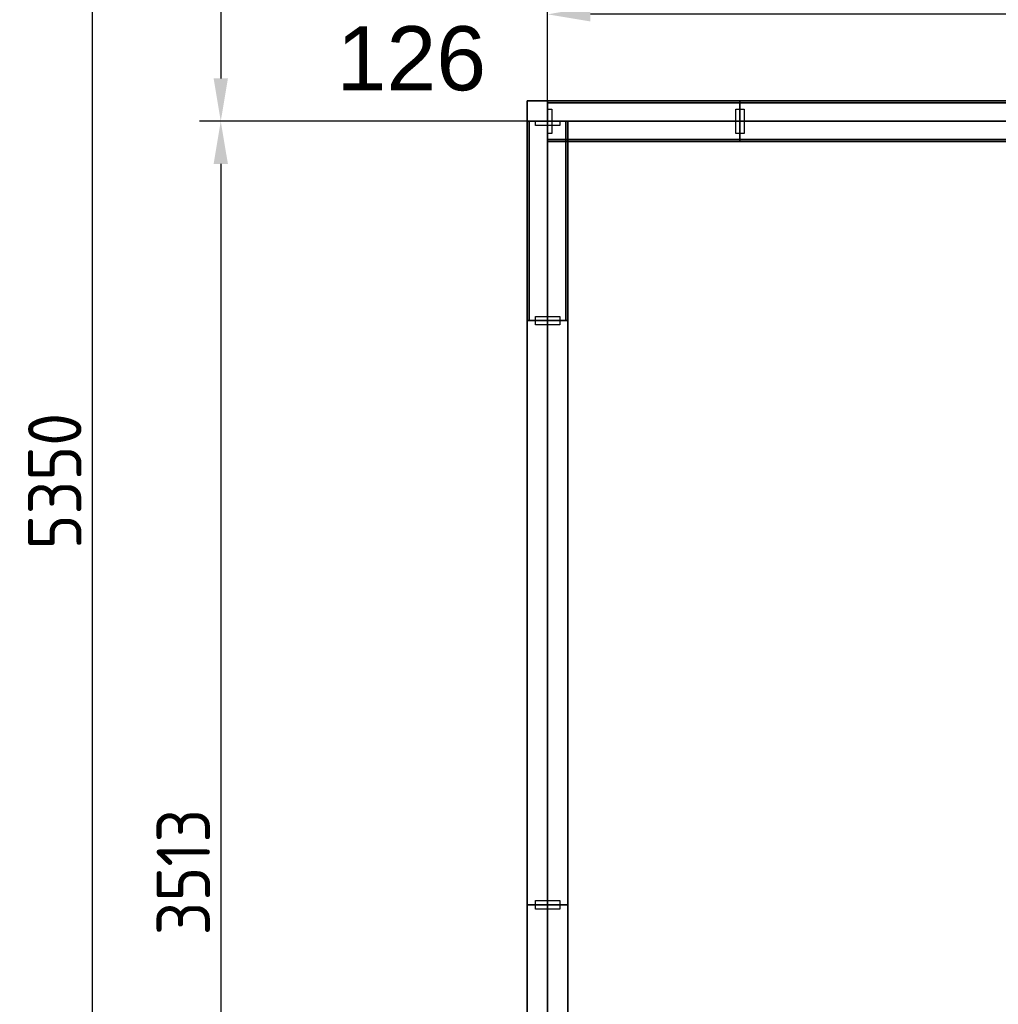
# Model space of a CAD drawing. Extents: x 3165 to 57695, y -7842 to 39081.
# Tile 9 of 248: x 8782 to 11071, y 20929 to 23233. Entities that reach past the tile are written whole.
import ezdxf
from ezdxf.enums import TextEntityAlignment as Align

# ---------------------------------------------------------------- set-up
doc = ezdxf.new("R2010")
doc.units = 0
doc.header["$LTSCALE"] = 50
doc.header["$PDSIZE"] = -5
doc.linetypes.add('HIDDEN2', pattern=[4.7625, 3.175, -1.5875])
doc.linetypes.add('Onderlegger 3e verdieping$0$stramien', pattern=[22.225, 12.7, -3.175, 3.175, -3.175])
doc.layers.get('0').update_dxf_attribs({"linetype": 'CONTINUOUS'})
doc.layers.get('DEFPOINTS').update_dxf_attribs({"linetype": 'CONTINUOUS'})
for name, color, linetype in [('AS-A38--_F----5', 2, 'CONTINUOUS'), ('AS-A38--_F---4-', 9, 'CONTINUOUS'), ('AS-I38-M_F----5_Hoekaansluitingen', 7, 'CONTINUOUS'), ('AS-I38-M_F----5_Wandmodulen', 7, 'CONTINUOUS'), ('AS-L38--', 7, 'CONTINUOUS'), ('AS-L38--_F----5', 7, 'CONTINUOUS'), ('AS-L38--_F---4-', 7, 'CONTINUOUS'), ('AS-L38--_F-23--', 3, 'CONTINUOUS'), ('AS-L38--_F1-----', 2, 'CONTINUOUS'), ('AS-L38--_F123--', 7, 'CONTINUOUS'), ('AS-L38GL_F---4-', 2, 'CONTINUOUS'), ('AS-L38GL_F123--', 3, 'CONTINUOUS'), ('AS-M38--_F123--_Wandlengte', 1, 'CONTINUOUS'), ('AS-T38--_F----5', 7, 'CONTINUOUS'), ('IWTEKST', 2, 'CONTINUOUS')]:
    doc.layers.add(name, color=color, linetype=linetype)
doc.layers.add('AS-I38-1_F----5', color=2, linetype='CONTINUOUS', plot=False)
doc.layers.add('IWHARTWAND', color=6, linetype='CONTINUOUS', plot=False)
doc.layers.add('Onderlegger 3e verdieping$0$S-GRID', color=8, linetype='CONTINUOUS', lineweight=18)
doc.styles.get("Standard").update_dxf_attribs({"font": 'isocp.shx'})
doc.dimstyles.new('CWall_F2_Wandlengte', dxfattribs={"dimscale": 50, "dimtxt": 2.5, "dimasz": 2, "dimexe": 1, "dimexo": 1, "dimgap": 0.5, "dimtad": 1, "dimdec": 0, "dimdsep": 46, "dimtxsty": 'Standard', "dimcen": 2.5, "dimclrt": 2, "dimadec": 0, "dimazin": 0, "dimtfac": 1, "dimtdec": 0, "dimtix": 1, "dimtmove": 2, "dimatfit": 0, "dimfxl": 0, "dimtolj": 1, "dimtzin": 0, "dimarcsym": 0})
pattern_1 = [(0, (683.25, 1360), (31.75, 31.75), [15.875, -47.625]), (90, (691.188, 1352.062), (-31.75, 31.75), [15.875, -47.625])]
pattern_2 = [(60, (793, 370), (-43300, 25000), [300, -50000]), (60, (865, 444), (-43300, 25000), [100, -50000]), (60, (820, 470), (-43300, 25000), [100, -50000]), (150, (955, 450), (-25000, -43300), [200, -50000])]
pattern_3 = [(60, (793, 1230), (-43300, 25000), [300, -50000]), (60, (865, 1304), (-43300, 25000), [100, -50000]), (60, (820, 1330), (-43300, 25000), [100, -50000]), (150, (955, 1310), (-25000, -43300), [200, -50000])]
pattern_4 = [(0, (868.245, 1360), (29.7656, 59.5312), [0, -59.5312])]
pattern_5 = [(60, (793, 2090), (-43300, 25000), [300, -50000]), (60, (865, 2164), (-43300, 25000), [100, -50000]), (60, (820, 2190), (-43300, 25000), [100, -50000]), (150, (955, 2170), (-25000, -43300), [200, -50000])]
pattern_6 = [(60, (150, 370), (-43300, 25000), [300, -50000]), (60, (220, 444), (-43300, 25000), [100, -50000]), (60, (180, 470), (-43300, 25000), [100, -50000]), (150, (310, 450), (-25000, -43300), [200, -50000])]
pattern_7 = [(60, (150, 1230), (-43300, 25000), [300, -50000]), (60, (220, 1304), (-43300, 25000), [100, -50000]), (60, (180, 1330), (-43300, 25000), [100, -50000]), (150, (310, 1310), (-25000, -43300), [200, -50000])]
pattern_8 = [(0, (225, 1360), (29.766, 59.531), [0, -59.531])]
pattern_9 = [(60, (150, 2090), (-43300, 25000), [300, -50000]), (60, (220, 2164), (-43300, 25000), [100, -50000]), (60, (180, 2190), (-43300, 25000), [100, -50000]), (150, (310, 2170), (-25000, -43300), [200, -50000])]
pattern_10 = [(60, (160, 2090), (-43300, 25000), [300, -50000]), (60, (230, 2164), (-43300, 25000), [100, -50000]), (60, (187, 2190), (-43300, 25000), [100, -50000]), (150, (320, 2170), (-25000, -43300), [200, -50000])]
pattern_11 = [(0, (233.25, 1360), (29.766, 59.531), [0, -59.531])]
pattern_12 = [(60, (160, 1230), (-43300, 25000), [300, -50000]), (60, (230, 1304), (-43300, 25000), [100, -50000]), (60, (187, 1330), (-43300, 25000), [100, -50000]), (150, (320, 1310), (-25000, -43300), [200, -50000])]
pattern_13 = [(60, (160, 370), (-43300, 25000), [300, -50000]), (60, (230, 444), (-43300, 25000), [100, -50000]), (60, (187, 470), (-43300, 25000), [100, -50000]), (150, (320, 450), (-25000, -43300), [200, -50000])]
pattern_14 = [(0, (822.5, 1360), (31.75, 31.75), [15.875, -47.625]), (90, (830.438, 1352.062), (-31.75, 31.75), [15.875, -47.625])]

# ---------------------------------------------------------------- blocks, each defined once
blk = doc.blocks.new('Onderlegger 3e verdieping')
at = {"layer": 'Onderlegger 3e verdieping$0$S-GRID', "linetype": 'Onderlegger 3e verdieping$0$stramien'}
blk.add_line((10016.6, 38080.6), (10016.6, 16252.6), dxfattribs=at)
blk = doc.blocks.new('WandNr5o_CTA01')
at = {"layer": 'AS-T38--_F----5', "color": 0, "linetype": 'ByBlock'}
blk.add_circle((0, -18), 2.5, dxfattribs=at)
blk.add_attdef('WANDNR', text='', height=2.5, dxfattribs=at).set_placement((0, -18), align=Align.MIDDLE)
blk = doc.blocks.new('QHK-2---_CTA01')
at = {"layer": 'AS-L38--_F----5', "linetype": 'HIDDEN2'}
blk.add_line((0, 0), (0, 0, 2700), dxfattribs=at)
at = {"layer": 'AS-L38--_F---4-'}
blk.add_line((-47.5, 47.5), (-47.5, 47.5, 2700), dxfattribs=at)
for points, invisible_edges in [([(0, 47.5, 2700), (0, -47.5, 2700), (47.5, -47.5, 2700), (-47.5, 47.5, 2700)], 4), ([(47.5, -47.5, 2700), (-47.5, 47.5, 2700), (-47.5, 0, 2700), (47.5, 0, 2700)], 1), ([(47.5, 0), (47.5, 0, 60), (47.5, -47.5, 60), (47.5, -47.5)], 1), ([(47.5, 0, 2660), (47.5, 0, 2700), (47.5, -47.5, 2700), (47.5, -47.5, 2660)], 1), ([(47.5, -47.5), (47.5, -47.5, 60), (0, -47.5, 60), (0, -47.5)], 4), ([(47.5, -47.5, 2660), (47.5, -47.5, 2700), (0, -47.5, 2700), (0, -47.5, 2660)], 4)]:
    blk.add_3dface(points, dxfattribs=dict(at, invisible_edges=invisible_edges))
for points in [[(47.5, 0, 60), (47.5, 0, 2660), (47.5, -47.5, 2660), (47.5, -47.5, 60)], [(47.5, -47.5, 60), (47.5, -47.5, 2660), (0, -47.5, 2660), (0, -47.5, 60)]]:
    blk.add_3dface(points, dxfattribs=at)
at = {"layer": 'AS-L38--_F123--'}
blk.add_lwpolyline([(0, -47.5), (47.5, -47.5), (47.5, 0)], dxfattribs=at)
at = {"layer": 'DEFPOINTS'}
blk.add_point((0, 0, 2700), dxfattribs=at)
at = {"layer": 'AS-I38-M_F----5_Hoekaansluitingen', "extrusion": (1, -6.12303e-17, 0)}
blk.add_text('D126', height=125, rotation=90, dxfattribs=at).set_placement((0, 2750), align=Align.MIDDLE_LEFT)
at = {"layer": 'AS-I38-M_F----5_Hoekaansluitingen', "extrusion": (0, -1, 0)}
blk.add_text('D126', height=125, rotation=90, dxfattribs=at).set_placement((0, 2750), align=Align.MIDDLE_LEFT)
blk = doc.blocks.new('BvnAans-_CTA01')
at = {"layer": 'AS-L38--_F----5', "color": 0, "invisible_edges": 10}
blk.add_3dface([(0, 0), (1, 0), (1, 0, 1), (0, 0, 1)], dxfattribs=at)
at = {"layer": 'AS-L38--_F---4-', "invisible_edges": 10}
for points in [[(0, 0.5), (1, 0.5), (1, 0.5, 1), (0, 0.5, 1)], [(0, -0.5), (1, -0.5), (1, -0.5, 1), (0, -0.5, 1)]]:
    blk.add_3dface(points, dxfattribs=at)
at = {"layer": 'AS-L38--_F---4-'}
blk.add_3dface([(0, -0.5, 1), (0, 0.5, 1), (1, 0.5, 1), (1, -0.5, 1)], dxfattribs=at)
blk = doc.blocks.new('OndrAans_CTA01')
at = {"layer": 'AS-L38--_F----5', "color": 0, "invisible_edges": 10}
blk.add_3dface([(0, 0), (1, 0), (1, 0, 1), (0, 0, 1)], dxfattribs=at)
at = {"layer": 'AS-L38--_F---4-', "invisible_edges": 10}
for points in [[(0, 0.5), (1, 0.5), (1, 0.5, 1), (0, 0.5, 1)], [(0, -0.5), (1, -0.5), (1, -0.5, 1), (0, -0.5, 1)]]:
    blk.add_3dface(points, dxfattribs=at)
at = {"layer": 'AS-L38--_F123--', "color": 0}
blk.add_3dface([(0, -0.5), (1, -0.5), (1, 0.5), (0, 0.5)], dxfattribs=at)
blk = doc.blocks.new('Q0WDSTL-_CTA01')
at = {"layer": 'AS-L38--_F-23--'}
for p, q in [((0, 0.3), (0, 0.5)), ((0, -0.3), (0, -0.5))]:
    blk.add_line(p, q, dxfattribs=at)
at = {"layer": 'AS-L38--_F-23--', "color": 1}
blk.add_lwpolyline([(0, 0.3), (1, 0.3), (1, -0.3), (0, -0.3)], dxfattribs=at)
at = {"layer": 'AS-L38--_F1-----'}
blk.add_lwpolyline([(0, 0.5), (0, -0.5)], dxfattribs=at)
blk = doc.blocks.new('D1------_CTA01')
at = {"layer": 'AS-L38--_F----5', "color": 0}
blk.add_3dface([(0, 0), (1, 0), (1, 0, 1), (0, 0, 1)], dxfattribs=at)
at = {"layer": 'AS-L38--_F---4-'}
for points in [[(0, 0.5), (1, 0.5), (1, 0.5, 1), (0, 0.5, 1)], [(0, -0.5), (1, -0.5), (1, -0.5, 1), (0, -0.5, 1)]]:
    blk.add_3dface(points, dxfattribs=at)
blk = doc.blocks.new('QWND33--_CTA01')
at = {"layer": 'AS-A38--_F----5', "extrusion": (0, -1, 0)}
h = blk.add_hatch(dxfattribs=at)
h.set_pattern_fill('CROSS', color=256, scale=5, style=0)
h.set_pattern_definition(pattern_1)
h.paths.add_polyline_path([(0, 940), (1366.5, 940), (1366.5, 1780), (0, 1780)])
at = {"layer": 'AS-A38--_F---4-', "extrusion": (0, -1, 0)}
h = blk.add_hatch(dxfattribs=at)
h.set_pattern_fill('CROSS', color=256, scale=5, style=0)
h.set_pattern_definition(pattern_1)
h.paths.add_polyline_path([(0, 940), (1366.5, 940), (1366.5, 1780), (0, 1780)])
h = blk.add_hatch(dxfattribs=at)
h.set_pattern_fill('CROSS', color=256, scale=5, style=0)
h.set_pattern_definition(pattern_1)
h.paths.add_polyline_path([(0, 940), (1366.5, 940), (1366.5, 1780), (0, 1780)])
at = {"layer": 'DEFPOINTS'}
blk.add_point((0, 0, 2700), dxfattribs=at)
at = {"layer": 'AS-L38--', "yscale": 95}
for name, p, xscale, zscale in [('BvnAans-_CTA01', (0, 0, 2660), 1366.5, 40), ('OndrAans_CTA01', (0, 0), 1366.5, 60), ('Q0WDSTL-_CTA01', (0, 0), 10, 10), ('D1------_CTA01', (0, 0, 1780), 1366.5, 880), ('D1------_CTA01', (0, 0, 940), 1366.5, 840), ('D1------_CTA01', (0, 0, 60), 1366.5, 880)]:
    blk.add_blockref(name, p, dxfattribs=dict(at, xscale=xscale, zscale=zscale))
at = {"layer": 'AS-L38--', "xscale": 10, "yscale": 95, "zscale": 10, "rotation": 180}
blk.add_blockref('Q0WDSTL-_CTA01', (1366.5, 0), dxfattribs=at)
at = {"layer": 'AS-I38-1_F----5', "extrusion": (0, -1, 0)}
blk.add_text('2', height=90, dxfattribs=at).set_placement((40, 130))
at = {"layer": 'AS-I38-M_F----5_Wandmodulen', "extrusion": (0, -1, 0)}
blk.add_text('AH-Z1', height=125, rotation=90, dxfattribs=at).set_placement((683.25, 2750), align=Align.MIDDLE_LEFT)
blk = doc.blocks.new('QPGLAS--_CTA01')
at = {"layer": 'AS-L38--_F----5', "color": 0}
blk.add_3dface([(0, 0), (1, 0), (1, 0, 1), (0, 0, 1)], dxfattribs=at)
at = {"layer": 'AS-L38GL_F123--'}
blk.add_line((0, 0), (1, 0), dxfattribs=at)
at = {"layer": 'AS-L38GL_F---4-'}
mesh = blk.add_polymesh((6, 3), dxfattribs=at)
for k, corner in enumerate([(1, -0.45, 1), (1, -0.45), (1, -0.45), (0, -0.45, 1), (0, -0.45), (0, -0.45), (0, 0.45, 1), (0, 0.45), (0, -0.45), (1, 0.45, 1), (1, 0.45), (1, -0.45), (1, 0.45, 1), (1, 0.45, 1), (1, -0.45, 1), (0, 0.45, 1), (0, 0.45, 1), (0, -0.45, 1)]):
    mesh.set_mesh_vertex(divmod(k, 3), corner)
blk = doc.blocks.new('O4------_CTA01')
blk.add_blockref('QPGLAS--_CTA01', (0, 0))
blk = doc.blocks.new('QWND84--_CTA01')
at = {"layer": 'AS-A38--_F----5', "extrusion": (0, -1, 0)}
h = blk.add_hatch(dxfattribs=at)
h.set_pattern_fill('GLAS2', color=256, scale=50, angle=60, style=0, pattern_type=2)
h.set_pattern_definition(pattern_2)
h.paths.add_polyline_path([(0, 60), (1736.49, 60), (1736.49, 940), (0, 940)])
h = blk.add_hatch(dxfattribs=at)
h.set_pattern_fill('GLAS2', color=256, scale=50, angle=60, style=0, pattern_type=2)
h.set_pattern_definition(pattern_3)
h.paths.add_polyline_path([(0, 940), (1736.49, 940), (1736.49, 1780), (0, 1780)])
h = blk.add_hatch(dxfattribs=at)
h.set_pattern_fill('GLAS2', color=256, scale=50, angle=60, style=0, pattern_type=2)
h.set_pattern_definition(pattern_5)
h.paths.add_polyline_path([(0, 1780), (1736.49, 1780), (1736.49, 2660), (0, 2660)])
h = blk.add_hatch(dxfattribs=at)
h.set_pattern_fill('DOTS', color=256, scale=37.5, style=0)
h.set_pattern_definition(pattern_4)
h.paths.add_polyline_path([(10, 950), (1726.49, 950), (1726.49, 1770), (10, 1770)])
at = {"layer": 'AS-A38--_F---4-', "extrusion": (0, -1, 0)}
h = blk.add_hatch(dxfattribs=at)
h.set_pattern_fill('GLAS2', color=256, scale=50, angle=60, style=0, pattern_type=2)
h.set_pattern_definition(pattern_5)
h.paths.add_polyline_path([(0, 1780), (1736.49, 1780), (1736.49, 2660), (0, 2660)])
h = blk.add_hatch(dxfattribs=at)
h.set_pattern_fill('GLAS2', color=256, scale=50, angle=60, style=0, pattern_type=2)
h.set_pattern_definition(pattern_3)
h.paths.add_polyline_path([(0, 940), (1736.49, 940), (1736.49, 1780), (0, 1780)])
h = blk.add_hatch(dxfattribs=at)
h.set_pattern_fill('GLAS2', color=256, scale=50, angle=60, style=0, pattern_type=2)
h.set_pattern_definition(pattern_2)
h.paths.add_polyline_path([(0, 60), (1736.49, 60), (1736.49, 940), (0, 940)])
h = blk.add_hatch(dxfattribs=at)
h.set_pattern_fill('DOTS', color=256, scale=37.5, style=0)
h.set_pattern_definition(pattern_4)
h.paths.add_polyline_path([(10, 950), (1726.49, 950), (1726.49, 1770), (10, 1770)])
h = blk.add_hatch(dxfattribs=at)
h.set_pattern_fill('GLAS2', color=256, scale=50, angle=60, style=0, pattern_type=2)
h.set_pattern_definition(pattern_5)
h.paths.add_polyline_path([(0, 1780), (1736.49, 1780), (1736.49, 2660), (0, 2660)])
h = blk.add_hatch(dxfattribs=at)
h.set_pattern_fill('GLAS2', color=256, scale=50, angle=60, style=0, pattern_type=2)
h.set_pattern_definition(pattern_3)
h.paths.add_polyline_path([(0, 940), (1736.49, 940), (1736.49, 1780), (0, 1780)])
h = blk.add_hatch(dxfattribs=at)
h.set_pattern_fill('GLAS2', color=256, scale=50, angle=60, style=0, pattern_type=2)
h.set_pattern_definition(pattern_2)
h.paths.add_polyline_path([(0, 60), (1736.49, 60), (1736.49, 940), (0, 940)])
h = blk.add_hatch(dxfattribs=at)
h.set_pattern_fill('DOTS', color=256, scale=37.5, style=0)
h.set_pattern_definition(pattern_4)
h.paths.add_polyline_path([(10, 950), (1726.49, 950), (1726.49, 1770), (10, 1770)])
at = {"layer": 'DEFPOINTS'}
blk.add_point((0, 0, 2700), dxfattribs=at)
at = {"layer": 'AS-L38--', "yscale": 95}
for name, p, xscale, zscale in [('BvnAans-_CTA01', (0, 0, 2660), 1736.490000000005, 40), ('OndrAans_CTA01', (0, 0), 1736.490000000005, 60), ('Q0WDSTL-_CTA01', (0, 0), 10, 10), ('O4------_CTA01', (0, 0, 1780), 1736.490000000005, 880), ('O4------_CTA01', (0, 0, 940), 1736.490000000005, 840), ('O4------_CTA01', (0, 0, 60), 1736.490000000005, 880)]:
    blk.add_blockref(name, p, dxfattribs=dict(at, xscale=xscale, zscale=zscale))
at = {"layer": 'AS-L38--', "xscale": 10, "yscale": 95, "zscale": 10, "rotation": 180}
blk.add_blockref('Q0WDSTL-_CTA01', (1736.49, 0), dxfattribs=at)
at = {"layer": 'AS-I38-1_F----5', "extrusion": (0, -1, 0)}
blk.add_text('3', height=90, dxfattribs=at).set_placement((40, 130))
at = {"layer": 'AS-I38-M_F----5_Wandmodulen', "extrusion": (0, -1, 0)}
blk.add_text('GH', height=125, rotation=90, dxfattribs=at).set_placement((868.25, 2750), align=Align.MIDDLE_LEFT)
blk = doc.blocks.new('QWND86--_CTA01')
at = {"layer": 'AS-A38--_F----5', "extrusion": (0, -1, 0)}
h = blk.add_hatch(dxfattribs=at)
h.set_pattern_fill('GLAS2', color=256, scale=50, angle=60, style=0, pattern_type=2)
h.set_pattern_definition(pattern_6)
h.paths.add_polyline_path([(0, 60), (450, 60), (450, 940), (0, 940)])
h = blk.add_hatch(dxfattribs=at)
h.set_pattern_fill('GLAS2', color=256, scale=50, angle=60, style=0, pattern_type=2)
h.set_pattern_definition(pattern_7)
h.paths.add_polyline_path([(0, 940), (450, 940), (450, 1780), (0, 1780)])
h = blk.add_hatch(dxfattribs=at)
h.set_pattern_fill('GLAS2', color=256, scale=50, angle=60, style=0, pattern_type=2)
h.set_pattern_definition(pattern_9)
h.paths.add_polyline_path([(0, 1780), (450, 1780), (450, 2660), (0, 2660)])
h = blk.add_hatch(dxfattribs=at)
h.set_pattern_fill('DOTS', color=256, scale=37.5, style=0)
h.set_pattern_definition(pattern_8)
h.paths.add_polyline_path([(10, 950), (440, 950), (440, 1770), (10, 1770)])
at = {"layer": 'AS-A38--_F---4-', "extrusion": (0, -1, 0)}
h = blk.add_hatch(dxfattribs=at)
h.set_pattern_fill('GLAS2', color=256, scale=50, angle=60, style=0, pattern_type=2)
h.set_pattern_definition(pattern_9)
h.paths.add_polyline_path([(0, 1780), (450, 1780), (450, 2660), (0, 2660)])
h = blk.add_hatch(dxfattribs=at)
h.set_pattern_fill('GLAS2', color=256, scale=50, angle=60, style=0, pattern_type=2)
h.set_pattern_definition(pattern_7)
h.paths.add_polyline_path([(0, 940), (450, 940), (450, 1780), (0, 1780)])
h = blk.add_hatch(dxfattribs=at)
h.set_pattern_fill('GLAS2', color=256, scale=50, angle=60, style=0, pattern_type=2)
h.set_pattern_definition(pattern_6)
h.paths.add_polyline_path([(0, 60), (450, 60), (450, 940), (0, 940)])
h = blk.add_hatch(dxfattribs=at)
h.set_pattern_fill('DOTS', color=256, scale=37.5, style=0)
h.set_pattern_definition(pattern_8)
h.paths.add_polyline_path([(10, 950), (440, 950), (440, 1770), (10, 1770)])
h = blk.add_hatch(dxfattribs=at)
h.set_pattern_fill('GLAS2', color=256, scale=50, angle=60, style=0, pattern_type=2)
h.set_pattern_definition(pattern_9)
h.paths.add_polyline_path([(0, 1780), (450, 1780), (450, 2660), (0, 2660)])
h = blk.add_hatch(dxfattribs=at)
h.set_pattern_fill('GLAS2', color=256, scale=50, angle=60, style=0, pattern_type=2)
h.set_pattern_definition(pattern_7)
h.paths.add_polyline_path([(0, 940), (450, 940), (450, 1780), (0, 1780)])
h = blk.add_hatch(dxfattribs=at)
h.set_pattern_fill('GLAS2', color=256, scale=50, angle=60, style=0, pattern_type=2)
h.set_pattern_definition(pattern_6)
h.paths.add_polyline_path([(0, 60), (450, 60), (450, 940), (0, 940)])
h = blk.add_hatch(dxfattribs=at)
h.set_pattern_fill('DOTS', color=256, scale=37.5, style=0)
h.set_pattern_definition(pattern_8)
h.paths.add_polyline_path([(10, 950), (440, 950), (440, 1770), (10, 1770)])
at = {"layer": 'DEFPOINTS'}
blk.add_point((0, 0, 2700), dxfattribs=at)
at = {"layer": 'AS-L38--', "yscale": 95}
for name, p, xscale, zscale in [('BvnAans-_CTA01', (0, 0, 2660), 450, 40), ('OndrAans_CTA01', (0, 0), 450, 60), ('Q0WDSTL-_CTA01', (0, 0), 10, 10), ('O4------_CTA01', (0, 0, 1780), 450, 880), ('O4------_CTA01', (0, 0, 940), 450, 840), ('O4------_CTA01', (0, 0, 60), 450, 880)]:
    blk.add_blockref(name, p, dxfattribs=dict(at, xscale=xscale, zscale=zscale))
at = {"layer": 'AS-L38--', "xscale": 10, "yscale": 95, "zscale": 10, "rotation": 180}
blk.add_blockref('Q0WDSTL-_CTA01', (450, 0), dxfattribs=at)
at = {"layer": 'AS-I38-1_F----5', "extrusion": (0, -1, 0)}
blk.add_text('98', height=90, dxfattribs=at).set_placement((40, 130))
at = {"layer": 'AS-I38-M_F----5_Wandmodulen', "extrusion": (0, -1, 0)}
blk.add_text('GH', height=125, rotation=90, dxfattribs=at).set_placement((225, 2750), align=Align.MIDDLE_LEFT)
blk = doc.blocks.new('QWND88--_CTA01')
at = {"layer": 'AS-A38--_F----5', "extrusion": (0, -1, 0)}
h = blk.add_hatch(dxfattribs=at)
h.set_pattern_fill('GLAS2', color=256, scale=50, angle=60, style=0, pattern_type=2)
h.set_pattern_definition(pattern_10)
h.paths.add_polyline_path([(0, 1780), (466.5, 1780), (466.5, 2660), (0, 2660)])
h = blk.add_hatch(dxfattribs=at)
h.set_pattern_fill('GLAS2', color=256, scale=50, angle=60, style=0, pattern_type=2)
h.set_pattern_definition(pattern_12)
h.paths.add_polyline_path([(0, 940), (466.5, 940), (466.5, 1780), (0, 1780)])
h = blk.add_hatch(dxfattribs=at)
h.set_pattern_fill('GLAS2', color=256, scale=50, angle=60, style=0, pattern_type=2)
h.set_pattern_definition(pattern_13)
h.paths.add_polyline_path([(0, 60), (466.5, 60), (466.5, 940), (0, 940)])
h = blk.add_hatch(dxfattribs=at)
h.set_pattern_fill('DOTS', color=256, scale=37.5, style=0)
h.set_pattern_definition(pattern_11)
h.paths.add_polyline_path([(10, 950), (456.5, 950), (456.5, 1770), (10, 1770)])
at = {"layer": 'AS-A38--_F---4-', "extrusion": (0, -1, 0)}
h = blk.add_hatch(dxfattribs=at)
h.set_pattern_fill('GLAS2', color=256, scale=50, angle=60, style=0, pattern_type=2)
h.set_pattern_definition(pattern_10)
h.paths.add_polyline_path([(0, 1780), (466.5, 1780), (466.5, 2660), (0, 2660)])
h = blk.add_hatch(dxfattribs=at)
h.set_pattern_fill('GLAS2', color=256, scale=50, angle=60, style=0, pattern_type=2)
h.set_pattern_definition(pattern_12)
h.paths.add_polyline_path([(0, 940), (466.5, 940), (466.5, 1780), (0, 1780)])
h = blk.add_hatch(dxfattribs=at)
h.set_pattern_fill('GLAS2', color=256, scale=50, angle=60, style=0, pattern_type=2)
h.set_pattern_definition(pattern_13)
h.paths.add_polyline_path([(0, 60), (466.5, 60), (466.5, 940), (0, 940)])
h = blk.add_hatch(dxfattribs=at)
h.set_pattern_fill('DOTS', color=256, scale=37.5, style=0)
h.set_pattern_definition(pattern_11)
h.paths.add_polyline_path([(10, 950), (456.5, 950), (456.5, 1770), (10, 1770)])
h = blk.add_hatch(dxfattribs=at)
h.set_pattern_fill('GLAS2', color=256, scale=50, angle=60, style=0, pattern_type=2)
h.set_pattern_definition(pattern_10)
h.paths.add_polyline_path([(0, 1780), (466.5, 1780), (466.5, 2660), (0, 2660)])
h = blk.add_hatch(dxfattribs=at)
h.set_pattern_fill('GLAS2', color=256, scale=50, angle=60, style=0, pattern_type=2)
h.set_pattern_definition(pattern_12)
h.paths.add_polyline_path([(0, 940), (466.5, 940), (466.5, 1780), (0, 1780)])
h = blk.add_hatch(dxfattribs=at)
h.set_pattern_fill('GLAS2', color=256, scale=50, angle=60, style=0, pattern_type=2)
h.set_pattern_definition(pattern_13)
h.paths.add_polyline_path([(0, 60), (466.5, 60), (466.5, 940), (0, 940)])
h = blk.add_hatch(dxfattribs=at)
h.set_pattern_fill('DOTS', color=256, scale=37.5, style=0)
h.set_pattern_definition(pattern_11)
h.paths.add_polyline_path([(10, 950), (456.5, 950), (456.5, 1770), (10, 1770)])
at = {"layer": 'DEFPOINTS'}
blk.add_point((0, 0, 2700), dxfattribs=at)
at = {"layer": 'AS-L38--', "yscale": 95}
for name, p, xscale, zscale in [('BvnAans-_CTA01', (0, 0, 2660), 466.5, 40), ('OndrAans_CTA01', (0, 0), 466.5, 60), ('Q0WDSTL-_CTA01', (0, 0), 10, 10), ('O4------_CTA01', (0, 0, 1780), 466.5, 880), ('O4------_CTA01', (0, 0, 940), 466.5, 840), ('O4------_CTA01', (0, 0, 60), 466.5, 880)]:
    blk.add_blockref(name, p, dxfattribs=dict(at, xscale=xscale, zscale=zscale))
at = {"layer": 'AS-L38--', "xscale": 10, "yscale": 95, "zscale": 10, "rotation": 180}
blk.add_blockref('Q0WDSTL-_CTA01', (466.5, 0), dxfattribs=at)
at = {"layer": 'AS-I38-1_F----5', "extrusion": (0, -1, 0)}
blk.add_text('1', height=90, dxfattribs=at).set_placement((40, 130))
at = {"layer": 'AS-I38-M_F----5_Wandmodulen', "extrusion": (0, -1, 0)}
blk.add_text('GH', height=125, rotation=90, dxfattribs=at).set_placement((233.2, 2750), align=Align.MIDDLE_LEFT)
blk = doc.blocks.new('*D374')
at = {"layer": 'AS-M38--_F123--_Wandlengte', "color": 0, "lineweight": -2}
for p, q in [((9666.7, 24828.2), (9202.1, 24828.2)), ((9252.1, 24728.2), (9252.1, 23095.2)), ((9475.4, 22995.2), (9202.1, 22995.2))]:
    blk.add_line(p, q, dxfattribs=at)
at = {"layer": 'AS-M38--_F123--_Wandlengte', "color": 0}
for points in [[(9235.4, 24728.2), (9268.8, 24728.2), (9252.1, 24828.2)], [(9235.4, 23095.2), (9268.8, 23095.2), (9252.1, 22995.2)]]:
    blk.add_solid(points, dxfattribs=at)
at = {"layer": 'DEFPOINTS', "color": 0}
for p in [(9716.7, 24828.2), (9252.1, 22995.2), (9525.4, 22995.2)]:
    blk.add_point(p, dxfattribs=at)
at = {"layer": 'AS-M38--_F123--_Wandlengte', "color": 2, "insert": (9164.6, 23911.7), "char_height": 125, "attachment_point": 5, "rotation": 90}
blk.add_mtext('\\A1;1833', dxfattribs=at)
blk = doc.blocks.new('*D375')
at = {"layer": 'AS-M38--_F123--_Wandlengte', "color": 0, "lineweight": -2}
for p, q in [((9384.4, 24828.2), (8901.3, 24828.2)), ((8951.3, 24728.2), (8951.3, 19578.2)), ((9384.4, 19478.2), (8901.3, 19478.2))]:
    blk.add_line(p, q, dxfattribs=at)
at = {"layer": 'AS-M38--_F123--_Wandlengte', "color": 0}
for points in [[(8934.6, 24728.2), (8967.9, 24728.2), (8951.3, 24828.2)], [(8934.6, 19578.2), (8967.9, 19578.2), (8951.3, 19478.2)]]:
    blk.add_solid(points, dxfattribs=at)
at = {"layer": 'DEFPOINTS', "color": 0}
for p in [(9434.4, 24828.2), (8951.3, 19478.2), (9434.4, 19478.2)]:
    blk.add_point(p, dxfattribs=at)
at = {"layer": 'AS-M38--_F123--_Wandlengte', "color": 2, "insert": (8863.8, 22153.2), "char_height": 125, "attachment_point": 5, "rotation": 90}
blk.add_mtext('\\A1;5350', dxfattribs=at)
blk = doc.blocks.new('*D479')
at = {"layer": 'AS-M38--_F123--_Wandlengte', "color": 0, "lineweight": -2}
for p, q in [((10016.6, 23045.2), (10016.6, 23295.2)), ((13682.6, 23045.2), (13682.6, 23295.2)), ((13582.6, 23245.2), (10116.6, 23245.2))]:
    blk.add_line(p, q, dxfattribs=at)
at = {"layer": 'AS-M38--_F123--_Wandlengte', "color": 0}
for points in [[(10116.6, 23261.9), (10116.6, 23228.5), (10016.6, 23245.2)], [(13582.6, 23261.9), (13582.6, 23228.5), (13682.6, 23245.2)]]:
    blk.add_solid(points, dxfattribs=at)
at = {"layer": 'DEFPOINTS', "color": 0}
for p in [(10016.6, 23245.2), (10016.6, 22995.2), (13682.6, 22995.2)]:
    blk.add_point(p, dxfattribs=at)
at = {"layer": 'AS-M38--_F123--_Wandlengte', "color": 2, "insert": (12264.6, 23332.7), "char_height": 125, "attachment_point": 5, "rotation": 359.9998}
blk.add_mtext('\\A1;3666', dxfattribs=at)
blk = doc.blocks.new('QWND15--_CTA01')
at = {"layer": 'AS-A38--_F----5', "extrusion": (0, -1, 0)}
h = blk.add_hatch(dxfattribs=at)
h.set_pattern_fill('CROSS', color=256, scale=5, style=0)
h.set_pattern_definition(pattern_14)
h.paths.add_polyline_path([(0, 940), (1645, 940), (1645, 1780), (0, 1780)])
at = {"layer": 'AS-A38--_F---4-', "extrusion": (0, -1, 0)}
h = blk.add_hatch(dxfattribs=at)
h.set_pattern_fill('CROSS', color=256, scale=5, style=0)
h.set_pattern_definition(pattern_14)
h.paths.add_polyline_path([(0, 940), (1645, 940), (1645, 1780), (0, 1780)])
h = blk.add_hatch(dxfattribs=at)
h.set_pattern_fill('CROSS', color=256, scale=5, style=0)
h.set_pattern_definition(pattern_14)
h.paths.add_polyline_path([(0, 940), (1645, 940), (1645, 1780), (0, 1780)])
at = {"layer": 'DEFPOINTS'}
blk.add_point((0, 0, 2700), dxfattribs=at)
at = {"layer": 'AS-L38--', "yscale": 95}
for name, p, xscale, zscale in [('BvnAans-_CTA01', (0, 0, 2660), 1645, 40), ('OndrAans_CTA01', (0, 0), 1645, 60), ('Q0WDSTL-_CTA01', (0, 0), 10, 10), ('D1------_CTA01', (0, 0, 1780), 1645, 880), ('D1------_CTA01', (0, 0, 940), 1645, 840), ('D1------_CTA01', (0, 0, 60), 1645, 880)]:
    blk.add_blockref(name, p, dxfattribs=dict(at, xscale=xscale, zscale=zscale))
at = {"layer": 'AS-L38--', "xscale": 10, "yscale": 95, "zscale": 10, "rotation": 180}
blk.add_blockref('Q0WDSTL-_CTA01', (1645, 0), dxfattribs=at)
at = {"layer": 'AS-I38-1_F----5', "extrusion": (0, -1, 0)}
blk.add_text('98', height=90, dxfattribs=at).set_placement((40, 130))
at = {"layer": 'AS-I38-M_F----5_Wandmodulen', "extrusion": (0, -1, 0)}
blk.add_text('AH-Z1', height=125, rotation=90, dxfattribs=at).set_placement((822.5, 2750), align=Align.MIDDLE_LEFT)
blk = doc.blocks.new('*D482')
at = {"layer": 'AS-M38--_F123--_Wandlengte', "color": 0, "lineweight": -2}
for p, q in [((9966.6, 22995.2), (9202.1, 22995.2)), ((9252.1, 22895.2), (9252.1, 19582.2)), ((9966.6, 19482.2), (9202.1, 19482.2))]:
    blk.add_line(p, q, dxfattribs=at)
at = {"layer": 'AS-M38--_F123--_Wandlengte', "color": 0}
for points in [[(9235.4, 22895.2), (9268.8, 22895.2), (9252.1, 22995.2)], [(9235.4, 19582.2), (9268.8, 19582.2), (9252.1, 19482.2)]]:
    blk.add_solid(points, dxfattribs=at)
at = {"layer": 'DEFPOINTS', "color": 0}
for p in [(10016.6, 22995.2), (9252.1, 19482.2), (10016.6, 19482.2)]:
    blk.add_point(p, dxfattribs=at)
at = {"layer": 'AS-M38--_F123--_Wandlengte', "color": 2, "insert": (9164.6, 21238.7), "char_height": 125, "attachment_point": 5, "rotation": 89.9998}
blk.add_mtext('\\A1;3513', dxfattribs=at)

msp = doc.modelspace()

# ---------------------------------------------------------------- linework, layer by layer
at = {"layer": 'IWHARTWAND'}
for p, q in [((10016.6, 19538.2), (10016.6, 22995.2)), ((10016.6, 22995.2), (13682.6, 22995.2))]:
    msp.add_line(p, q, dxfattribs=at)

# ---------------------------------------------------------------- block references
msp.add_blockref('Onderlegger 3e verdieping', (0, 0))
at = {"layer": 'AS-L38--'}
for name, p, rotation in [('QHK-2---_CTA01', (10016.6, 22995.2), 180), ('QWND86--_CTA01', (10466.6, 22995.2), 180), ('QWND84--_CTA01', (12203.1, 22995.2), 180), ('QWND88--_CTA01', (10016.6, 22995.2), 270), ('QWND33--_CTA01', (10016.6, 22528.7), 270), ('QWND15--_CTA01', (10016.6, 21162.2), 270)]:
    msp.add_blockref(name, p, dxfattribs=dict(at, rotation=rotation))
at = {"layer": 'AS-L38--', "extrusion": (-1, 0, 0)}
ref = msp.add_blockref('WandNr5o_CTA01', (-21219.2, -100, -10016.6), dxfattribs=dict(at, xscale=50, yscale=50, zscale=50))
ref.add_attrib('WANDNR', '10', dxfattribs={"layer": 'AS-T38--_F----5', "color": 0, "linetype": 'ByBlock', "extrusion": (-1, 0, 0), "height": 125}).set_placement((-21219.2, -1000, -10016.6), align=Align.MIDDLE)

# ---------------------------------------------------------------- texts
at = {"layer": 'IWTEKST', "insert": (9523.2, 23217.4, 60), "char_height": 150, "width": 3405, "attachment_point": 1}
msp.add_mtext('{\\fArial|b0|i0|c0|p34;126}', dxfattribs=at)

# ---------------------------------------------------------------- dimensions: what is measured, and where the dimension line sits
at = {"layer": 'AS-M38--_F123--_Wandlengte'}
for base, p1, p2, picture, middle in [((8951.3, 19478.2), (9434.4, 24828.2), (9434.4, 19478.2), '*D375', (8863.8, 22153.2)), ((9252.1, 22995.2), (9716.7, 24828.2), (9525.4, 22995.2), '*D374', (9164.6, 23911.7))]:
    dim = msp.add_linear_dim(base=base, p1=p1, p2=p2, angle=90, dimstyle='CWall_F2_Wandlengte', dxfattribs=at)
    dim.commit()
    dim.dimension.update_dxf_attribs({"geometry": picture, "text_midpoint": middle})
dim = msp.add_linear_dim(base=(10016.6, 23245.2), p1=(13682.6, 22995.2), p2=(10016.6, 22995.2), angle=179.9998, dimstyle='CWall_F2_Wandlengte', dxfattribs=at)
dim.commit()
dim.dimension.update_dxf_attribs({"geometry": '*D479', "text_midpoint": (12264.6, 23332.7), "dimtype": 161})
dim = msp.add_aligned_dim(p1=(10016.6, 22995.2), p2=(10016.6, 19482.2), distance=-764.5, dimstyle='CWall_F2_Wandlengte', dxfattribs=at)
dim.commit()
dim.dimension.update_dxf_attribs({"geometry": '*D482', "text_midpoint": (9164.6, 21238.7)})

doc.saveas('drawing.dxf')
